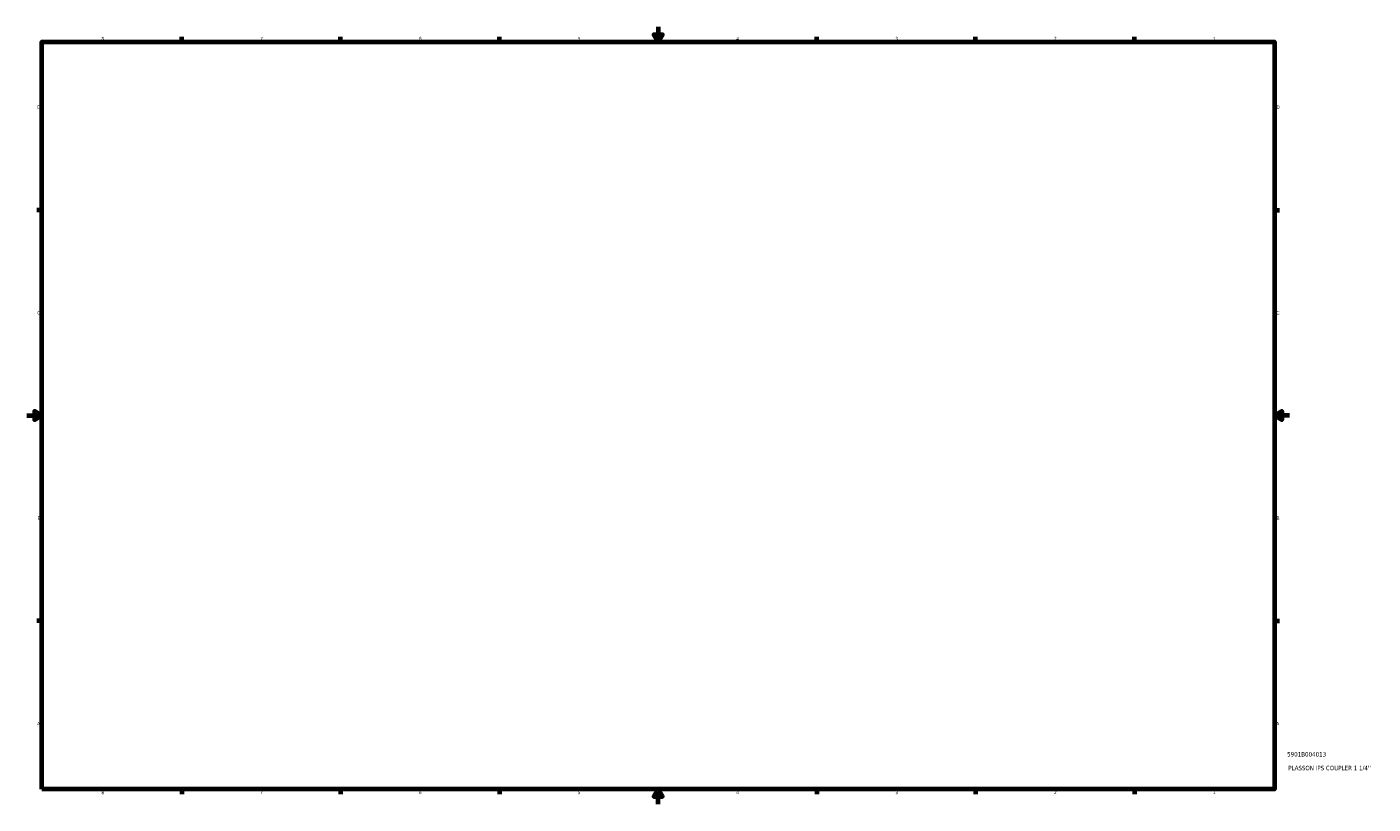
# Model space of a CAD drawing. Header units: inches. Extents: x -26 to 78, y -45 to 82.
# Tile 2 of 6: x 0 to 36, y 1 to 21. Entities that reach past the tile are written whole.
import ezdxf

# ---------------------------------------------------------------- set-up
doc = ezdxf.new("R2010")
doc.units = ezdxf.units.IN
doc.header["$MEASUREMENT"] = 0
doc.layers.add('Border (ANSI)', color=7, linetype='Continuous', lineweight=70)
doc.layers.add('Title (ANSI)', color=7, linetype='Continuous', lineweight=50)
doc.styles.add('Note Text (ANSI)', font='tahoma.ttf')
doc.styles.add('Text Style29', font='tahoma.ttf')

# ---------------------------------------------------------------- blocks, each defined once
blk = doc.blocks.new('Borders Default Border')
at = {"layer": 'Border (ANSI)'}
for p, q in [((4.25, 21), (4.25, 21.134)), ((8.5, 21), (8.5, 21.134)), ((12.75, 21), (12.75, 21.134)), ((21.25, 21), (21.25, 21.134)), ((25.5, 21), (25.5, 21.134)), ((29.75, 21), (29.75, 21.134)), ((0.5, 16.5), (0.366, 16.5)), ((33.5, 16.5), (33.634, 16.5)), ((0.5, 5.5), (0.366, 5.5)), ((33.5, 5.5), (33.634, 5.5)), ((4.25, 1), (4.25, 0.866)), ((8.5, 1), (8.5, 0.866)), ((12.75, 1), (12.75, 0.866)), ((21.25, 1), (21.25, 0.866)), ((25.5, 1), (25.5, 0.866)), ((29.75, 1), (29.75, 0.866))]:
    blk.add_line(p, q, dxfattribs=at)
at = {"layer": 'Border (ANSI)', "flags": 128}
for points in [[(17, 21.4), (17, 21), (16.885, 21.2), (17.115, 21.2), (17, 21)], [(0.5, 1), (0.5, 21), (33.5, 21), (33.5, 1), (0.5, 1)], [(0.1, 11), (0.5, 11), (0.3, 11.115), (0.3, 10.885), (0.5, 11)], [(33.9, 11), (33.5, 11), (33.7, 11.115), (33.7, 10.885), (33.5, 11)], [(17, 0.6), (17, 1), (16.885, 0.8), (17.115, 0.8), (17, 1)]]:
    blk.add_lwpolyline(points, dxfattribs=at)
at = {"layer": 'Border (ANSI)', "color": 5, "true_color": 0x0000ff, "char_height": 0.0945, "attachment_point": 7, "style": 'Note Text (ANSI)'}
for s, insert in [('8', (2.094, 21.038)), ('7', (6.346, 21.04)), ('6', (10.595, 21.038)), ('5', (14.847, 21.038)), ('4', (19.092, 21.04)), ('3', (23.346, 21.038)), ('2', (27.596, 21.04)), ('1', (31.854, 21.04)), ('D', (0.378, 19.203)), ('D', (33.553, 19.203)), ('C', (0.378, 13.701)), ('C', (33.552, 13.701)), ('B', (0.384, 8.203)), ('B', (33.558, 8.203)), ('A', (0.373, 2.703)), ('A', (33.547, 2.703)), ('8', (2.094, 0.863)), ('7', (6.346, 0.866)), ('6', (10.595, 0.864)), ('5', (14.847, 0.864)), ('4', (19.092, 0.866)), ('3', (23.346, 0.864)), ('2', (27.596, 0.866)), ('1', (31.854, 0.866))]:
    blk.add_mtext(s, dxfattribs=dict(at, insert=insert))
blk = doc.blocks.new('Title Blocks ANSI - Large')
at = {"layer": 'Title (ANSI)', "color": 5, "true_color": 0x0000ff, "style": 'Text Style29'}
for tag, p in [('PART_NUMBER_001', (0.341, 0.873)), ('DESCRIPTION_001', (0.369, 0.505))]:
    blk.add_attdef(tag, p, '', height=0.12, dxfattribs=at)

msp = doc.modelspace()

# ---------------------------------------------------------------- block references
msp.add_blockref('Borders Default Border', (0, 0))
msp.add_blockref('Title Blocks ANSI - Large', (33.5, 1)).add_auto_attribs({'PART_NUMBER_001': '5901B004013', 'DESCRIPTION_001': "PLASSON IPS COUPLER 1 1/4''"})

doc.saveas('drawing.dxf')
